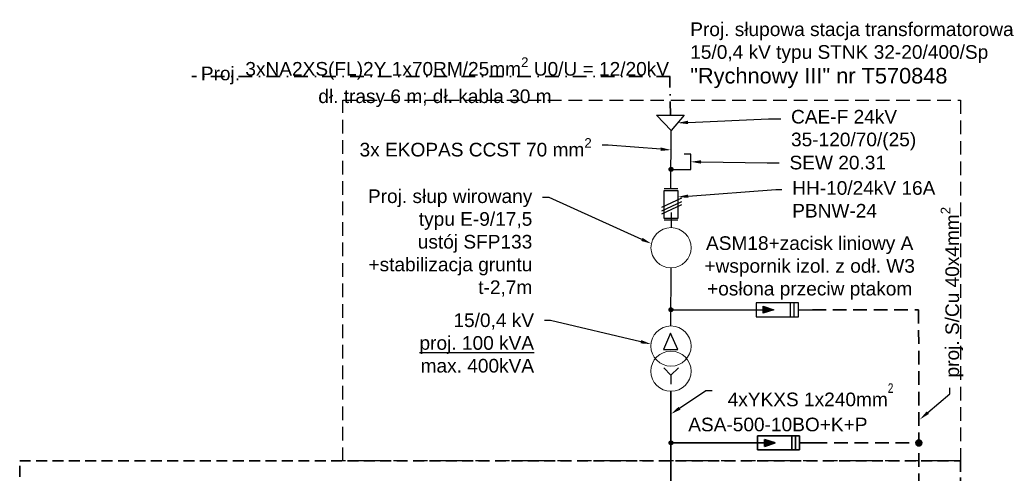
# Model space of a CAD drawing. Header units: millimetres. Extents: x -2674 to -2203, y -551 to -4.
# Tile 7 of 7: x -2478 to -2298, y -87 to -4. Entities that reach past the tile are written whole.
import ezdxf
from ezdxf import colors
from ezdxf.entities.mleader import LeaderData, LeaderLine
from ezdxf.math import Vec2, Vec3

# ---------------------------------------------------------------- set-up
doc = ezdxf.new("R2010")
doc.units = ezdxf.units.MM
for name, pattern in [('DASHDOT', [1, 0.5, -0.25, 0, -0.25]), ('DASHED', [0.75, 0.5, -0.25]), ('DASHED2', [0.375, 0.25, -0.125]), ('HIDDEN', [0.375, 0.25, -0.125])]:
    doc.linetypes.add(name, pattern=pattern)
doc.layers.add('02 urządzenia nn', color=7, linetype='Continuous', lineweight=35, true_color=0x007299)
doc.layers.add('2 Linia kablowa SN', color=1, linetype='DASHDOT', lineweight=30)
doc.layers.add('kontury', color=7, linetype='Continuous', lineweight=13)
for name, color, linetype in [('e_opis linia SN', 7, 'Continuous'), ('Opis', 250, 'Continuous'), ('Opisy', 10, 'Continuous')]:
    doc.layers.add(name, color=color, linetype=linetype)
doc.styles.get("Standard").update_dxf_attribs({"font": 'arial.ttf'})

msp = doc.modelspace()

# ---------------------------------------------------------------- hatches: boundary and pattern name
h = msp.add_hatch(color=1)
h.paths.add_polyline_path([(-2342.04, -57.56), (-2340.11, -56.92), (-2342.04, -56.92)])
h.paths.add_polyline_path([(-2342.04, -56.92), (-2340.11, -56.92), (-2342.04, -56.28)])
at = {"layer": '02 urządzenia nn', "lineweight": -3, "ltscale": 0.5}
h = msp.add_hatch(color=256, dxfattribs=at)
h.dxf.hatch_style = 1
edge = h.paths.add_edge_path()
edge.add_arc((-2358.93, -81.29), 0.354, 0, 360)
at = {"layer": '02 urządzenia nn'}
h = msp.add_hatch(color=256, dxfattribs=at)
h.paths.add_polyline_path([(-2341.8, -81.93), (-2339.88, -81.29), (-2341.8, -81.29)])
h.paths.add_polyline_path([(-2341.8, -81.29), (-2339.88, -81.29), (-2341.8, -80.65)])
at = {"layer": '02 urządzenia nn', "linetype": 'Continuous'}
msp.add_hatch(color=256, dxfattribs=at).paths.add_polyline_path([(-2313.03, -81.3, 1), (-2314.12, -81.3, 1)])
at = {"layer": 'Opisy', "lineweight": -3, "ltscale": 0.5}
h = msp.add_hatch(color=1, dxfattribs=at)
h.dxf.hatch_style = 1
edge = h.paths.add_edge_path()
edge.add_arc((-2358.92, -31.19), 0.354, 90, 450)
h = msp.add_hatch(color=1, dxfattribs=at)
h.dxf.hatch_style = 1
edge = h.paths.add_edge_path()
edge.add_arc((-2358.94, -56.9), 0.354, 0, 360)

# ---------------------------------------------------------------- linework, layer by layer
at = {"color": 1}
for p, q in [((-2358.93, -34.74), (-2358.92, -24.09)), ((-2357.68, -34.74), (-2360.15, -34.74)), ((-2360.63, -38.09, -9582.57), (-2356.95, -36.4, -9582.57)), ((-2360.63, -38.78, -9582.57), (-2356.95, -37.09, -9582.57)), ((-2360.63, -39.34, -9582.57), (-2356.95, -37.66, -9582.57)), ((-2357.68, -40.49), (-2360.15, -40.49)), ((-2358.93, -59.88), (-2358.92, -49.22)), ((-2335.62, -55.64), (-2343.32, -55.64)), ((-2343.32, -55.64), (-2343.32, -58.2)), ((-2337.07, -58.2), (-2337.07, -55.64)), ((-2336.37, -58.2), (-2336.37, -55.64)), ((-2335.62, -58.2), (-2335.62, -55.64)), ((-2358.94, -56.9), (-2341.66, -56.92)), ((-2342.04, -56.28), (-2340.11, -56.92)), ((-2342.04, -57.56), (-2342.04, -56.28)), ((-2340.11, -56.92), (-2342.04, -57.56)), ((-2335.62, -56.92), (-2333.06, -56.92)), ((-2343.32, -58.2), (-2335.62, -58.2))]:
    msp.add_line(p, q, dxfattribs=at)
msp.add_lwpolyline([(-2360.15, -35.08), (-2357.68, -35.08), (-2357.68, -40.19), (-2360.15, -40.19)], close=True, dxfattribs=at)
at = {"layer": '02 urządzenia nn', "color": 1, "linetype": 'HIDDEN', "lineweight": 35, "ltscale": 10}
msp.add_line((-2313.61, -56.92), (-2313.35, -217.92), dxfattribs=at)
at = {"layer": '02 urządzenia nn'}
for p, q in [((-2358.93, -98.55), (-2358.93, -71.84)), ((-2335.39, -80.01), (-2343.08, -80.01)), ((-2343.08, -80.01), (-2343.08, -82.57)), ((-2341.8, -80.65), (-2339.88, -81.29)), ((-2341.8, -81.93), (-2341.8, -80.65)), ((-2336.83, -82.57), (-2336.83, -80.01)), ((-2336.13, -82.57), (-2336.13, -80.01)), ((-2335.39, -82.57), (-2335.39, -80.01)), ((-2358.93, -81.29), (-2341.42, -81.29)), ((-2343.08, -82.57), (-2335.39, -82.57)), ((-2339.88, -81.29), (-2341.8, -81.93)), ((-2335.39, -81.29), (-2332.82, -81.29)), ((-2332.82, -81.29), (-2332.82, -81.29))]:
    msp.add_line(p, q, dxfattribs=at)
at = {"layer": '02 urządzenia nn', "linetype": 'HIDDEN', "lineweight": 35, "ltscale": 10}
msp.add_line((-2332.82, -81.29), (-2313.58, -81.3), dxfattribs=at)
at = {"layer": '02 urządzenia nn', "linetype": 'DASHED', "ltscale": 4}
msp.add_lwpolyline([(-2478.13, -84.61), (-2305.97, -84.61), (-2305.97, -213.52), (-2478.13, -213.52)], close=True, dxfattribs=at)
at = {"layer": '02 urządzenia nn', "lineweight": -3, "ltscale": 0.5}
msp.add_circle((-2358.93, -81.29), 0.354, dxfattribs=at)
at = {"layer": '02 urządzenia nn', "linetype": 'Continuous'}
msp.add_circle((-2313.58, -81.3), 0.546, dxfattribs=at)
at = {"layer": '2 Linia kablowa SN', "color": 1, "lineweight": 35, "ltscale": 5}
for points in [[(-2359.07, -14.19), (-2446.62, -14.16)], [(-2359.03, -21.28), (-2359.17, -14.19)]]:
    msp.add_lwpolyline(points, dxfattribs=at)
at = {"layer": 'Opis', "color": 1, "linetype": 'DASHED2', "ltscale": 10}
msp.add_lwpolyline([(-2418.96, -18.5), (-2305.97, -18.5), (-2305.97, -84.61), (-2418.96, -84.61)], close=True, dxfattribs=at)
at = {"layer": 'Opis', "color": 1}
msp.add_lwpolyline([(-2358.92, -39.1), (-2358.92, -41.87)], dxfattribs=at)
at = {"layer": 'Opisy'}
for p, q in [((-2355.32, -28.43), (-2356.5, -28.43)), ((-2355.32, -31.19), (-2355.32, -28.43)), ((-2358.92, -31.19), (-2355.32, -31.19))]:
    msp.add_line(p, q, dxfattribs=at)
at = {"layer": 'Opisy', "color": 1, "linetype": 'HIDDEN', "lineweight": 35, "ltscale": 10}
msp.add_line((-2333.06, -56.92), (-2313.61, -56.92), dxfattribs=at)
at = {"layer": 'Opisy', "color": 1, "lineweight": -3, "ltscale": 0.5}
for p, q in [((-2358.99, -61.18), (-2360.33, -64.2)), ((-2357.65, -64.2), (-2358.99, -61.18)), ((-2360.33, -64.2), (-2357.65, -64.2)), ((-2358.93, -68.89), (-2360.27, -67.54)), ((-2358.93, -68.89), (-2357.58, -67.54)), ((-2358.93, -68.89), (-2358.93, -70.56))]:
    msp.add_line(p, q, dxfattribs=at)
at = {"layer": 'Opisy', "color": 1, "lineweight": -3, "ltscale": 0.1}
msp.add_lwpolyline([(-2358.92, -24.09), (-2361.57, -21.28), (-2356.51, -21.28), (-2358.92, -24.09)], dxfattribs=at)
at = {"layer": 'Opisy', "color": 1, "lineweight": -3, "ltscale": 0.5}
for centre in [(-2358.92, -31.19), (-2358.94, -56.9)]:
    msp.add_circle(centre, 0.354, dxfattribs=at)
at = {"layer": 'Opisy', "color": 1, "lineweight": 9}
for centre in [(-2358.92, -45.55), (-2358.93, -63.56), (-2358.93, -68.16)]:
    msp.add_circle(centre, 3.68, dxfattribs=at)

# ---------------------------------------------------------------- texts
at = {"layer": '02 urządzenia nn', "lineweight": 9, "insert": (-2339.37, -77.94), "char_height": 2.5, "width": 16.7517, "attachment_point": 5}
msp.add_mtext('\\A1;\\pxt1.596;ASA-500-10BO+K+P', dxfattribs=at)
at = {"layer": 'e_opis linia SN', "color": 1, "lineweight": 9}
for s, insert, char_height, width, attachment_point in [('{\\H0.877193x;Proj. słupowa stacja transformatorowa \\P15/0,4 kV typu STNK 32-20/400/Sp\\P\\A1;\\H1.14x;"Rychnowy III" nr T570848}', (-2355.41, -4.28), 2.85, 60.1655, 1), ('{\\H1.315789x;ASM18+zacisk liniowy A\\P+wspornik izol. z odł. W3\\P+osłona przeciw ptakom} ', (-2333.55, -49.25), 1.9, 43.4996, 5)]:
    msp.add_mtext(s, dxfattribs=dict(at, insert=insert, char_height=char_height, width=width, attachment_point=attachment_point))
at = {"layer": 'kontury', "color": 1, "insert": (-2445.91, -10.68), "char_height": 2.5, "width": 87.5547, "attachment_point": 1}
msp.add_mtext('\\pxqc;Proj. {\\A1;3xNA2XS(FL)2Y 1x70RM/25mm{\\H0.7x;\\S2^ ;} U0/U = 12/20kV\\P}dł. trasy 6 m; dł. kabla 30 m', dxfattribs=at)

# ---------------------------------------------------------------- leaders
at = {"layer": '02 urządzenia nn'}
ml = msp.add_multileader_mtext('Standard', dxfattribs=at)
ml.set_content(' 4xYKXS 1x240mm{\\W0.75;\\A1;\\C256;{\\H0.7x;\\S2^ ;}}')
ml.set_leader_properties()
ml.build(insert=Vec2(0, 0))
ml.multileader.update_dxf_attribs({"dogleg_length": 1.11, "arrow_head_size": 1.9})
ctx = ml.context
ctx.base_point, ctx.char_height, ctx.arrow_head_size, ctx.landing_gap_size, ctx.plane_origin = Vec3(-2351.43, -71.68), 2.5, 1.9, 1.9, Vec3(-2403.15, -71.74)
notes = []
notes.append((ctx, [(0, (1, 1, 0), (-2352.53, -71.68), (1, 0), 1.11, [(0, [(-2358.93, -76)], 0, [])])]))
ctx.mtext.insert, ctx.mtext.flow_direction = Vec3(-2349.53, -70.38), 5
at = {"layer": 'Opisy', "color": 1, "lineweight": -3, "ltscale": 0.1}
ml = msp.add_multileader_mtext('Standard', dxfattribs=at)
ml.set_content('{\\C256;CAE-F 24kV \\P35-120/70/(25)}')
ml.set_leader_properties()
ml.build(insert=Vec2(0, 0))
ml.multileader.update_dxf_attribs({"dogleg_length": 7.6, "arrow_head_size": 1.9})
ctx = ml.context
ctx.base_point, ctx.char_height, ctx.arrow_head_size, ctx.landing_gap_size, ctx.plane_origin = Vec3(-2338.86, -21.94), 2.5, 1.9, 1.9, Vec3(-2293.73, -1.98)
notes.append((ctx, [(1, (1, 1, 0), (-2341.06, -21.94), (1, 0), 2.21, [(0, [(-2357.71, -22.68)], 0, [])])]))
ctx.mtext.insert, ctx.mtext.flow_direction = Vec3(-2336.96, -20.3), 5
at = {"layer": 'Opisy'}
ml = msp.add_multileader_mtext('Standard', dxfattribs=at)
ml.set_content('\\A1;3x {\\C256;EKOPAS CCST 70 mm{\\H0.7x;\\S2^ ;}}')
ml.set_leader_properties()
ml.build(insert=Vec2(0, 0))
ml.multileader.update_dxf_attribs({"dogleg_length": 1.11, "arrow_head_size": 1.9})
ctx = ml.context
ctx.base_point, ctx.char_height, ctx.arrow_head_size, ctx.landing_gap_size, ctx.plane_origin = Vec3(-2417.39, -26.78), 2.5, 1.9, 1.9, Vec3(-2396.85, -18.86)
ctx.text_align_type = 2
notes.append((ctx, [(0, (1, 1, 0), (-2370.43, -26.78), (-1, 0), 1.11, [(0, [(-2358.92, -27.64)], 0, [])])]))
ctx.mtext.insert, ctx.mtext.alignment, ctx.mtext.flow_direction = Vec3(-2373.43, -25.48), 3, 5
at = {"layer": 'Opisy', "color": 1, "lineweight": -3, "ltscale": 0.1}
ml = msp.add_multileader_mtext('Standard', dxfattribs=at)
ml.set_content('{\\C1;SEW 20.31}')
ml.set_leader_properties()
ml.build(insert=Vec2(0, 0))
ml.multileader.update_dxf_attribs({"dogleg_length": 7.6, "arrow_head_size": 1.9})
ctx = ml.context
ctx.base_point, ctx.char_height, ctx.arrow_head_size, ctx.landing_gap_size, ctx.plane_origin = Vec3(-2339.14, -29.99), 2.5, 1.9, 1.9, Vec3(-2287.62, -9.11)
notes.append((ctx, [(1, (1, 1, 0), (-2341.35, -29.99), (1, 0), 2.21, [(0, [(-2355.32, -29.81)], 0, [])])]))
ctx.mtext.insert, ctx.mtext.flow_direction = Vec3(-2337.24, -28.7), 5
at = {"layer": 'Opisy'}
ml = msp.add_multileader_mtext('Standard', dxfattribs=at)
ml.set_content('\\pxql;{\\C1;HH-10/24kV 16A\\P\\pq*;PBNW-24}')
ml.set_leader_properties()
ml.build(insert=Vec2(0, 0))
ml.multileader.update_dxf_attribs({"dogleg_length": 1.11, "arrow_head_size": 1.9})
ctx = ml.context
ctx.base_point, ctx.char_height, ctx.arrow_head_size, ctx.landing_gap_size, ctx.plane_origin = Vec3(-2338.65, -34.87), 2.5, 1.9, 1.9, Vec3(-2448.28, -21.64)
notes.append((ctx, [(0, (1, 1, 0), (-2339.76, -34.87), (1, 0), 1.11, [(0, [(-2357.68, -36.25)], 0, [])])]))
ctx.mtext.insert, ctx.mtext.width, ctx.mtext.flow_direction = Vec3(-2336.75, -33.35), 25.991, 5
at = {"layer": 'Opisy', "color": 1, "lineweight": -3, "ltscale": 0.1}
ml = msp.add_multileader_mtext('Standard', dxfattribs=at)
ml.set_content('Proj. słup wirowany\\Ptypu E-9/17,5\\Pustój SFP133\\P+stabilizacja gruntu\\Pt-2,7m')
ml.set_leader_properties()
ml.build(insert=Vec2(0, 0))
ml.multileader.update_dxf_attribs({"dogleg_length": 7.6, "arrow_head_size": 1.9})
ctx = ml.context
ctx.base_point, ctx.char_height, ctx.arrow_head_size, ctx.landing_gap_size, ctx.plane_origin = Vec3(-2416, -36.36), 2.5, 1.9, 1.9, Vec3(-2362.58, -49.14)
ctx.text_align_type = 2
notes.append((ctx, [(1, (1, 1, 0), (-2381.25, -36.36), (-1, 0), 1.17, [(0, [(-2362.52, -44.8)], 0, [])])]))
ctx.mtext.insert, ctx.mtext.alignment, ctx.mtext.flow_direction = Vec3(-2384.31, -34.86), 3, 5
at = {"layer": 'Opisy'}
ml = msp.add_multileader_mtext('Standard', dxfattribs=at)
ml.set_content('\\A1;proj. S/Cu 40x4mm{\\H0.7x;\\S2^ ;}')
ml.set_leader_properties()
ml.build(insert=Vec2(0, 0))
ml.multileader.update_dxf_attribs({"dogleg_length": 1.11, "arrow_head_size": 1.9})
ctx = ml.context
ctx.base_point, ctx.char_height, ctx.arrow_head_size, ctx.landing_gap_size, ctx.plane_origin, ctx.plane_x_axis, ctx.plane_y_axis = Vec3(-2307.92, -71.21), 2.5, 1.9, 1.9, Vec3(-2317.62, -121.21), Vec3(-0.000218, 1), Vec3(-1, -0.000218)
notes.append((ctx, [(0, (1, 1, 0), (-2307.92, -72.32), (-0.000218, 1), 1.11, [(0, [(-2313.37, -76.99)], 0, [])])]))
ctx.mtext.insert, ctx.mtext.text_direction, ctx.mtext.rotation, ctx.mtext.flow_direction = Vec3(-2309.56, -69.31), Vec3(-0.000218, 1), 1.571014, 5
ml = msp.add_multileader_mtext('Standard', dxfattribs=at)
ml.set_content('{\\C1;15/0,4 kV\\P\\Lproj. 100 kVA\\P\\lmax. 400kVA}')
ml.set_leader_properties()
ml.build(insert=Vec2(0, 0))
ml.multileader.update_dxf_attribs({"dogleg_length": 1.11, "arrow_head_size": 1.9})
ctx = ml.context
ctx.base_point, ctx.char_height, ctx.arrow_head_size, ctx.landing_gap_size, ctx.plane_origin = Vec3(-2406.63, -58.86), 2.5, 1.9, 1.9, Vec3(-2450.58, -61.19)
ctx.text_align_type = 2
notes.append((ctx, [(0, (1, 1, 0), (-2380.98, -58.86), (-1, 0), 1.11, [(0, [(-2362.59, -63.2)], 0, [])])]))
ctx.mtext.insert, ctx.mtext.alignment, ctx.mtext.flow_direction = Vec3(-2383.99, -57.57), 3, 5
for ctx, leaders in notes:
    for number, flags, end, landing, length, lines in leaders:
        leader = LeaderData()
        leader.index, (leader.has_last_leader_line, leader.has_dogleg_vector, leader.attachment_direction) = number, flags
        leader.last_leader_point, leader.dogleg_vector, leader.dogleg_length = Vec3(end), Vec3(landing), length
        for number, points, colour, breaks in lines:
            line = LeaderLine()
            line.index, line.vertices, line.color, line.breaks = number, Vec3.list(points), colors.encode_raw_color(colour), breaks
            leader.lines.append(line)
        ctx.leaders.append(leader)

doc.saveas('drawing.dxf')
